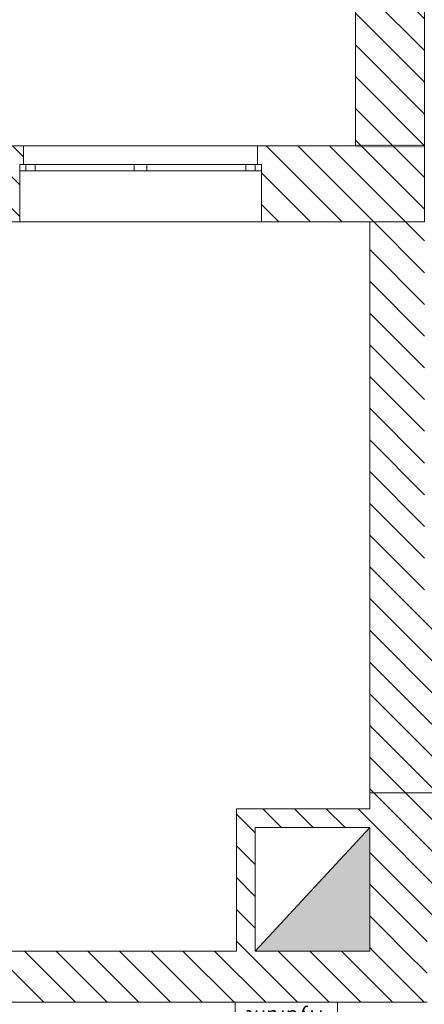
# Model space of a CAD drawing. Header units: millimetres. Extents: x -22315 to 39025, y -47720 to 770.
# Tile 17 of 28: x 19710 to 22958, y -30888 to -22987. Entities that reach past the tile are written whole.
import ezdxf
from ezdxf.enums import TextEntityAlignment as Align

# ---------------------------------------------------------------- set-up
doc = ezdxf.new("R2010")
doc.units = ezdxf.units.MM
for name, color, linetype, lineweight in [('Nowe_320-W Umeblowanie_Nr_pióra__6', 7, 'Continuous', 9), ('poziom_1 (1)_4_2D - Ogólne_Nr_pióra__1', 7, 'Continuous', 9), ('poziom_1 (1)_4_2D - Ogólne_Nr_pióra__19', 7, 'Continuous', 9), ('poziom_1 (1)_4_2D - Ogólne_Nr_pióra__81_Nr_pióra__4', 7, 'Continuous', 9), ('poziom_1 (1)_4_Konstrukcja - Stropy_Nr_pióra__81_Nr_pióra__4', 7, 'Continuous', 9), ('poziom_1 (1)_4_Konstrukcja - Ściany zew_Nr_pióra__107_Nr_pióra__10', 7, 'Continuous', 9), ('poziom_1 (1)_4_Konstrukcja - Ściany zew_Nr_pióra__27_Nr_pióra__7', 7, 'Continuous', 9), ('poziom_1 (1)_4_Okna ArchiCADa_Nr_pióra__101_Nr_pióra__252', 7, 'Continuous', 9), ('poziom_1 (1)_4_Okna ArchiCADa_Nr_pióra__27_Nr_pióra__7', 7, 'Continuous', 9), ('poziom_1 (1)_4_Okna ArchiCADa_Nr_pióra__81_Nr_pióra__4', 7, 'Continuous', 9)]:
    doc.layers.add(name, color=color, linetype=linetype, lineweight=lineweight)
doc.styles.add('GENERATED_STYLE_1', font='arial.ttf')
pattern_1 = [(135, (37205, -40790), (127.2792, 127.2792), [])]

# ---------------------------------------------------------------- blocks, each defined once
blk = doc.blocks.new('Skrzynka P-Poż 21')
at = {"layer": 'Nowe_320-W Umeblowanie_Nr_pióra__6', "color": 7, "linetype": 'Continuous', "lineweight": 13}
for p, q in [((860, 250), (40, 250)), ((40, 250), (40, 40)), ((860, 40), (860, 250)), ((900, 40), (0, 40)), ((0, 40), (0, 20)), ((0, 20), (900, 20)), ((40, 40), (860, 40)), ((860, 20), (40, 20)), ((40, 20), (40, 0)), ((40, 0), (860, 0)), ((860, 0), (860, 20)), ((900, 20), (900, 40))]:
    blk.add_line(p, q, dxfattribs=at)
at = {"layer": 'Nowe_320-W Umeblowanie_Nr_pióra__6', "color": 7, "linetype": 'Continuous', "lineweight": 13, "style": 'GENERATED_STYLE_1'}
blk.add_attdef('txt', text='', height=120, rotation=180, dxfattribs=at).set_placement((450, 114.6), align=Align.MIDDLE_CENTER)

msp = doc.modelspace()

# ---------------------------------------------------------------- hatches: boundary and pattern name
at = {"layer": 'poziom_1 (1)_4_2D - Ogólne_Nr_pióra__1', "linetype": 'ByBlock'}
msp.add_hatch(color=256, dxfattribs=at).paths.add_polyline_path([(21600, -30460), (22520, -30460), (22520, -29470)])
at = {"layer": 'poziom_1 (1)_4_2D - Ogólne_Nr_pióra__19', "linetype": 'ByBlock'}
msp.add_hatch(color=256, dxfattribs=at).paths.add_polyline_path([(22956, -24013.6), (22956, -23987.5), (22408, -23987.5), (22408, -24013.6)])
at = {"layer": 'poziom_1 (1)_4_Konstrukcja - Ściany zew_Nr_pióra__107_Nr_pióra__10', "linetype": 'ByBlock'}
h = msp.add_hatch(dxfattribs=at)
h.set_pattern_fill('BLOCZKI_CERAMICZNE_0004', color=256, angle=270, style=0, pattern_type=2)
h.set_pattern_definition(pattern_1)
h.paths.add_polyline_path([(22960, -24000), (22960, -22850), (22405, -22370), (22405, -24000)])
h = msp.add_hatch(dxfattribs=at)
h.set_pattern_fill('BLOCZKI_CERAMICZNE_0004', color=256, angle=270, style=0, pattern_type=2)
h.set_pattern_definition(pattern_1)
h.paths.add_polyline_path([(19150, -24610), (19710, -24610), (19710, -24150), (19740, -24150), (19740, -24000), (19120, -24000), (19120, -24150), (19150, -24150)])
h = msp.add_hatch(dxfattribs=at)
h.set_pattern_fill('BLOCZKI_CERAMICZNE_0004', color=256, angle=270, style=0, pattern_type=2)
h.set_pattern_definition(pattern_1)
h.paths.add_polyline_path([(21650, -24610), (22520, -24610), (22960, -24000), (21620, -24000), (21620, -24150), (21650, -24150)])
h = msp.add_hatch(dxfattribs=at)
h.set_pattern_fill('BLOCZKI_CERAMICZNE_0004', color=256, angle=270, style=0, pattern_type=2)
h.set_pattern_definition(pattern_1)
h.paths.add_polyline_path([(22960, -27760), (22960, -24000), (22520, -24610), (22520, -27760)])
h = msp.add_hatch(dxfattribs=at)
h.set_pattern_fill('BLOCZKI_CERAMICZNE_0004', color=256, angle=270, style=0, pattern_type=2)
h.set_pattern_definition(pattern_1)
h.paths.add_polyline_path([(23090, -30290), (23090, -27760), (22520, -27760), (22520, -30290)])
h = msp.add_hatch(dxfattribs=at)
h.set_pattern_fill('BLOCZKI_CERAMICZNE_0004', color=256, angle=270, style=0, pattern_type=2)
h.set_pattern_definition(pattern_1)
h.paths.add_polyline_path([(21600, -30460), (21600, -29470), (21450, -29320), (21450, -30460)])
h = msp.add_hatch(dxfattribs=at)
h.set_pattern_fill('BLOCZKI_CERAMICZNE_0004', color=256, angle=270, style=0, pattern_type=2)
h.set_pattern_definition(pattern_1)
h.paths.add_polyline_path([(21600, -29470), (22520, -29470), (22520, -29320), (21450, -29320)])
h = msp.add_hatch(dxfattribs=at)
h.set_pattern_fill('BLOCZKI_CERAMICZNE_0004', color=256, angle=270, style=0, pattern_type=2)
h.set_pattern_definition(pattern_1)
h.paths.add_polyline_path([(22980, -30460), (22980, -30290), (22520, -30290), (22520, -30460)])
h = msp.add_hatch(dxfattribs=at)
h.set_pattern_fill('BLOCZKI_CERAMICZNE_0004', color=256, angle=270, style=0, pattern_type=2)
h.set_pattern_definition(pattern_1)
h.paths.add_polyline_path([(18660, -30870), (22980, -30870), (22980, -30460), (18660, -30460)])

# ---------------------------------------------------------------- linework, layer by layer
at = {"layer": 'poziom_1 (1)_4_2D - Ogólne_Nr_pióra__81_Nr_pióra__4', "linetype": 'ByBlock', "flags": 128}
msp.add_lwpolyline([(21600, -30460), (22520, -30460), (22520, -29470)], close=True, dxfattribs=at)
at = {"layer": 'poziom_1 (1)_4_Konstrukcja - Stropy_Nr_pióra__81_Nr_pióra__4', "linetype": 'ByBlock', "flags": 128}
for points in [[(31120, -28750), (30970, -28750), (30970, -29190), (22520, -29190), (22520, -24610), (22960, -24610), (22960, -22845.2), (31120, -22835.4), (31120, -22850), (31420, -22850), (31420, -26060), (31120, -26060)], [(4990, -40180), (4990, -34220), (5100, -34220), (5100, -30460), (2280, -30460), (2280, -24610), (22520, -24610), (22520, -29190), (23090, -29190), (30970, -29190), (30970, -30455), (30970, -30855), (33175, -30855), (33175, -34220), (36595, -34220), (36595, -40180)]]:
    msp.add_lwpolyline(points, close=True, dxfattribs=at)
at = {"layer": 'poziom_1 (1)_4_Konstrukcja - Ściany zew_Nr_pióra__27_Nr_pióra__7', "linetype": 'ByBlock'}
for p, q in [((19740, -24000), (19740, -24150)), ((21620, -24000), (21620, -24150)), ((19740, -24150), (19710, -24150)), ((19710, -24150), (19710, -24200)), ((21620, -24150), (21650, -24150)), ((21650, -24150), (21650, -24200)), ((19710, -24200), (19710, -24610)), ((21650, -24200), (21650, -24610))]:
    msp.add_line(p, q, dxfattribs=at)
at = {"layer": 'poziom_1 (1)_4_Konstrukcja - Ściany zew_Nr_pióra__27_Nr_pióra__7', "linetype": 'ByBlock', "flags": 128}
for points in [[(22405, -22370), (22405, -24000)], [(19740, -24000), (19120, -24000)], [(22960, -24000), (21620, -24000)], [(22405, -24000), (22960, -24000)], [(21650, -24610), (22520, -24610)], [(22520, -24610), (22520, -27760)], [(22520, -27760), (22520, -29320)], [(21450, -29320), (21450, -30460)], [(22520, -29320), (21450, -29320)], [(21600, -30460), (21600, -29470)], [(21600, -29470), (22520, -29470)], [(22520, -29470), (22520, -30290)], [(22520, -30290), (22520, -30460)], [(21450, -30460), (18660, -30460)], [(22520, -30460), (21600, -30460)], [(18660, -30870), (22980, -30870)]]:
    msp.add_lwpolyline(points, dxfattribs=at)
at = {"layer": 'poziom_1 (1)_4_Okna ArchiCADa_Nr_pióra__101_Nr_pióra__252', "linetype": 'ByBlock'}
for p, q in [((19710, -24150), (19835, -24150)), ((19835, -24150), (19835, -24200)), ((20630, -24200), (20630, -24150)), ((20630, -24150), (20680, -24150)), ((20680, -24150), (20730, -24150)), ((20730, -24150), (20730, -24200)), ((21525, -24200), (21525, -24150)), ((21525, -24150), (21650, -24150)), ((19835, -24200), (19710, -24200)), ((20680, -24200), (20630, -24200)), ((20730, -24200), (20680, -24200)), ((21650, -24200), (21525, -24200))]:
    msp.add_line(p, q, dxfattribs=at)
at = {"layer": 'poziom_1 (1)_4_Okna ArchiCADa_Nr_pióra__27_Nr_pióra__7', "linetype": 'ByBlock'}
for p, q in [((19710, -24150), (19710, -24200)), ((19740, -24150), (19710, -24150)), ((21620, -24150), (21650, -24150)), ((21650, -24150), (21650, -24200))]:
    msp.add_line(p, q, dxfattribs=at)
at = {"layer": 'poziom_1 (1)_4_Okna ArchiCADa_Nr_pióra__81_Nr_pióra__4', "linetype": 'ByBlock'}
for p, q in [((21620, -24000), (19740, -24000)), ((19760, -24150), (19760, -24200)), ((19835, -24150), (20630, -24150)), ((20730, -24150), (21525, -24150)), ((21600, -24150), (21600, -24200)), ((20630, -24200), (19835, -24200)), ((21525, -24200), (20730, -24200)), ((21650, -24610), (19710, -24610))]:
    msp.add_line(p, q, dxfattribs=at)

# ---------------------------------------------------------------- block references
at = {"layer": 'Nowe_320-W Umeblowanie_Nr_pióra__6', "linetype": 'ByBlock'}
ref = msp.add_blockref('Skrzynka P-Poż 21', (22300, -31120), dxfattribs=dict(at, xscale=-1, zscale=1000))
ref.add_attrib('txt', 'Hydrant', dxfattribs={"color": 5, "linetype": 'Continuous', "lineweight": 13, "height": 120, "rotation": 180, "style": 'GENERATED_STYLE_1'}).set_placement((21839.6, -30995), align=Align.MIDDLE_CENTER)

doc.saveas('drawing.dxf')
